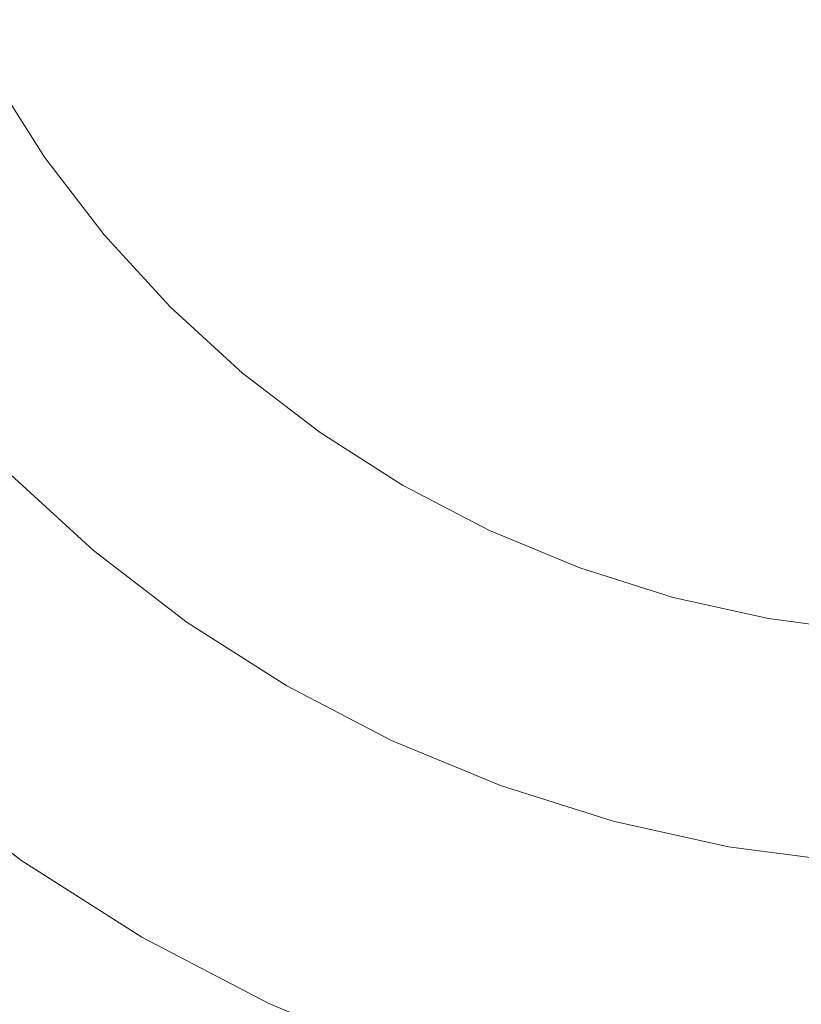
# Model space of a CAD drawing. Header units: millimetres. Extents: x -148 to 148, y -92 to 92.
# Tile 27 of 49: x 81.96 to 88.62, y -76.7 to -68.31. Entities that reach past the tile are written whole.
import ezdxf

# ---------------------------------------------------------------- set-up
doc = ezdxf.new("R2010")
doc.units = ezdxf.units.MM
doc.header["$LTSCALE"] = 25.4
doc.layers.add('Lighting-Moving Light', color=7, linetype='Continuous', lineweight=5, true_color=0x000000)

# ---------------------------------------------------------------- blocks, each defined once
blk = doc.blocks.new('Group-1')
at = {"layer": 'Lighting-Moving Light', "color": 7, "linetype": 'Continuous', "lineweight": 5, "transparency": 33554687}
for points in [[(-1905.5888, -1205.8457, -16.5), (-2119.6582, -1205.8457, -16.5), (-2119.6582, -1379.9151, -16.5), (-1905.5888, -1379.9151, -16.5)], [(-2116.1232, -1209.3804, -108.4657), (-1909.1238, -1209.3804, -108.4657), (-1909.1238, -1376.3804, -108.4657), (-2116.1232, -1376.3804, -108.4657)]]:
    blk.add_3dface(points, dxfattribs=at)
for points, invisible_edges in [([(-1935.3118, -1362.797, -16.4653), (-1935.7792, -1361.6686, -16.4653), (-1936.1465, -1360.5038, -16.4653), (-1922.6235, -1356.8804, -16.4653)], 12), ([(-1934.0916, -1364.9104, -16.4653), (-1934.7478, -1363.8804, -16.4653), (-1935.3118, -1362.797, -16.4653), (-1922.6235, -1356.8804, -16.4653)], 12), ([(-1932.523, -1366.7799, -16.4653), (-1933.3481, -1365.8794, -16.4653), (-1934.0916, -1364.9104, -16.4653), (-1922.6235, -1356.8804, -16.4653)], 12), ([(-1930.6536, -1368.3485, -16.4653), (-1931.6225, -1367.605, -16.4653), (-1932.523, -1366.7799, -16.4653), (-1922.6235, -1356.8804, -16.4653)], 12), ([(-1931.2839, -1360.9188, 0.0347), (-1930.899, -1361.6582, 0.0347), (-1930.4511, -1362.3613, 0.0347), (-1922.6235, -1356.8804, 0.0347)], 12), ([(-1928.5401, -1369.5687, -16.4653), (-1929.6235, -1369.0047, -16.4653), (-1930.6536, -1368.3485, -16.4653), (-1922.6235, -1356.8804, -16.4653)], 12), ([(-1930.4511, -1362.3613, 0.0347), (-1929.9436, -1363.0227, 0.0347), (-1929.3804, -1363.6373, 0.0347), (-1922.6235, -1356.8804, 0.0347)], 12), ([(-1929.3804, -1363.6373, 0.0347), (-1928.7658, -1364.2005, 0.0347), (-1928.1044, -1364.708, 0.0347), (-1922.6235, -1356.8804, 0.0347)], 12), ([(-1926.247, -1370.4033, -16.4653), (-1927.4118, -1370.0361, -16.4653), (-1928.5401, -1369.5687, -16.4653), (-1922.6235, -1356.8804, -16.4653)], 12), ([(-1928.1044, -1364.708, 0.0347), (-1927.4014, -1365.1559, 0.0347), (-1926.6619, -1365.5408, 0.0347), (-1922.6235, -1356.8804, 0.0347)], 12), ([(-1926.6619, -1365.5408, 0.0347), (-1925.8917, -1365.8598, 0.0347), (-1925.0967, -1366.1105, 0.0347), (-1922.6235, -1356.8804, 0.0347)], 12), ([(-1923.8437, -1370.8271, -16.4653), (-1925.0546, -1370.6677, -16.4653), (-1926.247, -1370.4033, -16.4653), (-1922.6235, -1356.8804, -16.4653)], 12), ([(-1925.0967, -1366.1105, 0.0347), (-1924.2828, -1366.2909, 0.0347), (-1923.4563, -1366.3997, 0.0347), (-1922.6235, -1356.8804, 0.0347)], 12), ([(-1930.4511, -1362.3613, 0.0347), (-1930.899, -1361.6582, 0.0347), (-1931.0421, -1361.7408, 0.0278), (-1930.5864, -1362.4561, 0.0278)], 14), ([(-1930.5864, -1362.4561, 0.0278), (-1931.0421, -1361.7408, 0.0278), (-1931.1841, -1361.8229, 0.0074), (-1930.7208, -1362.5502, 0.0074)], 15), ([(-1929.9436, -1363.0227, 0.0347), (-1930.4511, -1362.3613, 0.0347), (-1930.5864, -1362.4561, 0.0278), (-1930.0702, -1363.1289, 0.0278)], 14), ([(-1930.0702, -1363.1289, 0.0278), (-1930.5864, -1362.4561, 0.0278), (-1930.7208, -1362.5502, 0.0074), (-1930.1958, -1363.2343, 0.0074)], 15), ([(-1930.1958, -1363.2343, 0.0074), (-1930.7208, -1362.5502, 0.0074), (-1930.8533, -1362.643, -0.0265), (-1930.3198, -1363.3383, -0.0265)], 15), ([(-1930.3198, -1363.3383, -0.0265), (-1930.8533, -1362.643, -0.0265), (-1930.9831, -1362.7338, -0.0737), (-1930.4412, -1363.4402, -0.0737)], 15), ([(-1930.4412, -1363.4402, -0.0737), (-1930.9831, -1362.7338, -0.0737), (-1931.1093, -1362.8222, -0.1338), (-1930.5591, -1363.5392, -0.1338)], 15), ([(-1930.5591, -1363.5392, -0.1338), (-1931.1093, -1362.8222, -0.1338), (-1931.2309, -1362.9074, -0.2064), (-1930.6729, -1363.6346, -0.2064)], 15), ([(-1929.3804, -1363.6373, 0.0347), (-1929.9436, -1363.0227, 0.0347), (-1930.0702, -1363.1289, 0.0278), (-1929.4972, -1363.7541, 0.0278)], 14), ([(-1929.4972, -1363.7541, 0.0278), (-1930.0702, -1363.1289, 0.0278), (-1930.1958, -1363.2343, 0.0074), (-1929.6132, -1363.8701, 0.0074)], 15), ([(-1929.6132, -1363.8701, 0.0074), (-1930.1958, -1363.2343, 0.0074), (-1930.3198, -1363.3383, -0.0265), (-1929.7276, -1363.9845, -0.0265)], 15), ([(-1929.7276, -1363.9845, -0.0265), (-1930.3198, -1363.3383, -0.0265), (-1930.4412, -1363.4402, -0.0737), (-1929.8397, -1364.0965, -0.0737)], 15), ([(-1929.8397, -1364.0965, -0.0737), (-1930.4412, -1363.4402, -0.0737), (-1930.5591, -1363.5392, -0.1338), (-1929.9486, -1364.2055, -0.1338)], 15), ([(-1929.9486, -1364.2055, -0.1338), (-1930.5591, -1363.5392, -0.1338), (-1930.6729, -1363.6346, -0.2064), (-1930.0536, -1364.3105, -0.2064)], 15), ([(-1930.0536, -1364.3105, -0.2064), (-1930.6729, -1363.6346, -0.2064), (-1930.7817, -1363.7259, -0.2911), (-1930.154, -1364.4109, -0.2911)], 15), ([(-1928.7658, -1364.2005, 0.0347), (-1929.3804, -1363.6373, 0.0347), (-1929.4972, -1363.7541, 0.0278), (-1928.872, -1364.327, 0.0278)], 14), ([(-1930.154, -1364.4109, -0.2911), (-1930.7817, -1363.7259, -0.2911), (-1930.8848, -1363.8124, -0.3872), (-1930.2492, -1364.506, -0.3872)], 15), ([(-1930.2492, -1364.506, -0.3872), (-1930.8848, -1363.8124, -0.3872), (-1930.9814, -1363.8935, -0.494), (-1930.3384, -1364.5952, -0.494)], 15), ([(-1928.872, -1364.327, 0.0278), (-1929.4972, -1363.7541, 0.0278), (-1929.6132, -1363.8701, 0.0074), (-1928.9774, -1364.4527, 0.0074)], 15), ([(-1930.3384, -1364.5952, -0.494), (-1930.9814, -1363.8935, -0.494), (-1931.0709, -1363.9686, -0.6109), (-1930.421, -1364.6779, -0.6109)], 15), ([(-1928.9774, -1364.4527, 0.0074), (-1929.6132, -1363.8701, 0.0074), (-1929.7276, -1363.9845, -0.0265), (-1929.0814, -1364.5766, -0.0265)], 15), ([(-1930.421, -1364.6779, -0.6109), (-1931.0709, -1363.9686, -0.6109), (-1931.1528, -1364.0373, -0.7371), (-1930.4965, -1364.7534, -0.7371)], 15), ([(-1929.0814, -1364.5766, -0.0265), (-1929.7276, -1363.9845, -0.0265), (-1929.8397, -1364.0965, -0.0737), (-1929.1833, -1364.698, -0.0737)], 15), ([(-1930.4965, -1364.7534, -0.7371), (-1931.1528, -1364.0373, -0.7371), (-1931.2263, -1364.099, -0.8717), (-1930.5645, -1364.8213, -0.8717)], 15), ([(-1930.6243, -1364.8812, -1.0137), (-1931.2912, -1364.1534, -1.0137), (-1931.3468, -1364.2001, -1.1622), (-1930.6756, -1364.9325, -1.1622)], 15), ([(-1930.5645, -1364.8213, -0.8717), (-1931.2263, -1364.099, -0.8717), (-1931.2912, -1364.1534, -1.0137), (-1930.6243, -1364.8812, -1.0137)], 15), ([(-1929.1833, -1364.698, -0.0737), (-1929.8397, -1364.0965, -0.0737), (-1929.9486, -1364.2055, -0.1338), (-1929.2823, -1364.816, -0.1338)], 15), ([(-1929.2823, -1364.816, -0.1338), (-1929.9486, -1364.2055, -0.1338), (-1930.0536, -1364.3105, -0.2064), (-1929.3777, -1364.9298, -0.2064)], 15), ([(-1928.1044, -1364.708, 0.0347), (-1928.7658, -1364.2005, 0.0347), (-1928.872, -1364.327, 0.0278), (-1928.1992, -1364.8433, 0.0278)], 14), ([(-1929.3777, -1364.9298, -0.2064), (-1930.0536, -1364.3105, -0.2064), (-1930.154, -1364.4109, -0.2911), (-1929.469, -1365.0386, -0.2911)], 15), ([(-1928.1992, -1364.8433, 0.0278), (-1928.872, -1364.327, 0.0278), (-1928.9774, -1364.4527, 0.0074), (-1928.2933, -1364.9777, 0.0074)], 15), ([(-1929.469, -1365.0386, -0.2911), (-1930.154, -1364.4109, -0.2911), (-1930.2492, -1364.506, -0.3872), (-1929.5555, -1365.1416, -0.3872)], 15), ([(-1928.2933, -1364.9777, 0.0074), (-1928.9774, -1364.4527, 0.0074), (-1929.0814, -1364.5766, -0.0265), (-1928.3861, -1365.1102, -0.0265)], 15), ([(-1929.5555, -1365.1416, -0.3872), (-1930.2492, -1364.506, -0.3872), (-1930.3384, -1364.5952, -0.494), (-1929.6366, -1365.2383, -0.494)], 15), ([(-1929.6366, -1365.2383, -0.494), (-1930.3384, -1364.5952, -0.494), (-1930.421, -1364.6779, -0.6109), (-1929.7117, -1365.3278, -0.6109)], 15), ([(-1928.3861, -1365.1102, -0.0265), (-1929.0814, -1364.5766, -0.0265), (-1929.1833, -1364.698, -0.0737), (-1928.477, -1365.24, -0.0737)], 15), ([(-1929.7117, -1365.3278, -0.6109), (-1930.421, -1364.6779, -0.6109), (-1930.4965, -1364.7534, -0.7371), (-1929.7804, -1365.4096, -0.7371)], 15), ([(-1928.477, -1365.24, -0.0737), (-1929.1833, -1364.698, -0.0737), (-1929.2823, -1364.816, -0.1338), (-1928.5653, -1365.3662, -0.1338)], 15), ([(-1927.4014, -1365.1559, 0.0347), (-1928.1044, -1364.708, 0.0347), (-1928.1992, -1364.8433, 0.0278), (-1927.484, -1365.2989, 0.0278)], 14), ([(-1929.8421, -1365.4832, -0.8717), (-1930.5645, -1364.8213, -0.8717), (-1930.6243, -1364.8812, -1.0137), (-1929.8965, -1365.548, -1.0137)], 15), ([(-1929.7804, -1365.4096, -0.7371), (-1930.4965, -1364.7534, -0.7371), (-1930.5645, -1364.8213, -0.8717), (-1929.8421, -1365.4832, -0.8717)], 15), ([(-1928.5653, -1365.3662, -0.1338), (-1929.2823, -1364.816, -0.1338), (-1929.3777, -1364.9298, -0.2064), (-1928.6505, -1365.4878, -0.2064)], 15), ([(-1929.8965, -1365.548, -1.0137), (-1930.6243, -1364.8812, -1.0137), (-1930.6756, -1364.9325, -1.1622), (-1929.9432, -1365.6036, -1.1622)], 15), ([(-1927.484, -1365.2989, 0.0278), (-1928.1992, -1364.8433, 0.0278), (-1928.2933, -1364.9777, 0.0074), (-1927.566, -1365.441, 0.0074)], 15), ([(-1929.9818, -1365.6496, -1.3163), (-1930.7181, -1364.975, -1.3163), (-1930.7514, -1365.0083, -1.4747), (-1930.0121, -1365.6858, -1.4747)], 15), ([(-1929.9432, -1365.6036, -1.1622), (-1930.6756, -1364.9325, -1.1622), (-1930.7181, -1364.975, -1.3163), (-1929.9818, -1365.6496, -1.3163)], 15), ([(-1928.6505, -1365.4878, -0.2064), (-1929.3777, -1364.9298, -0.2064), (-1929.469, -1365.0386, -0.2911), (-1928.732, -1365.6041, -0.2911)], 15), ([(-1927.566, -1365.441, 0.0074), (-1928.2933, -1364.9777, 0.0074), (-1928.3861, -1365.1102, -0.0265), (-1927.6469, -1365.5811, -0.0265)], 15), ([(-1932.523, -1366.7799, -16.4653), (-1931.6225, -1367.605, -16.4653), (-1930.0339, -1365.7117, -1.6365), (-1930.7754, -1365.0323, -1.6365)], 10), ([(-1930.0121, -1365.6858, -1.4747), (-1930.7514, -1365.0083, -1.4747), (-1930.7754, -1365.0323, -1.6365), (-1930.0339, -1365.7117, -1.6365)], 11), ([(-1928.732, -1365.6041, -0.2911), (-1929.469, -1365.0386, -0.2911), (-1929.5555, -1365.1416, -0.3872), (-1928.8091, -1365.7144, -0.3872)], 15), ([(-1928.8091, -1365.7144, -0.3872), (-1929.5555, -1365.1416, -0.3872), (-1929.6366, -1365.2383, -0.494), (-1928.8815, -1365.8177, -0.494)], 15), ([(-1927.6469, -1365.5811, -0.0265), (-1928.3861, -1365.1102, -0.0265), (-1928.477, -1365.24, -0.0737), (-1927.7261, -1365.7184, -0.0737)], 15), ([(-1926.6619, -1365.5408, 0.0347), (-1927.4014, -1365.1559, 0.0347), (-1927.484, -1365.2989, 0.0278), (-1926.7317, -1365.6905, 0.0278)], 14), ([(-1928.8815, -1365.8177, -0.494), (-1929.6366, -1365.2383, -0.494), (-1929.7117, -1365.3278, -0.6109), (-1928.9485, -1365.9134, -0.6109)], 15), ([(-1927.7261, -1365.7184, -0.0737), (-1928.477, -1365.24, -0.0737), (-1928.5653, -1365.3662, -0.1338), (-1927.8031, -1365.8517, -0.1338)], 15), ([(-1926.7317, -1365.6905, 0.0278), (-1927.484, -1365.2989, 0.0278), (-1927.566, -1365.441, 0.0074), (-1926.8011, -1365.8392, 0.0074)], 15), ([(-1929.0098, -1366.0009, -0.7371), (-1929.7804, -1365.4096, -0.7371), (-1929.8421, -1365.4832, -0.8717), (-1929.0649, -1366.0796, -0.8717)], 15), ([(-1928.9485, -1365.9134, -0.6109), (-1929.7117, -1365.3278, -0.6109), (-1929.7804, -1365.4096, -0.7371), (-1929.0098, -1366.0009, -0.7371)], 15), ([(-1927.8031, -1365.8517, -0.1338), (-1928.5653, -1365.3662, -0.1338), (-1928.6505, -1365.4878, -0.2064), (-1927.8774, -1365.9803, -0.2064)], 15), ([(-1929.0649, -1366.0796, -0.8717), (-1929.8421, -1365.4832, -0.8717), (-1929.8965, -1365.548, -1.0137), (-1929.1134, -1366.1489, -1.0137)], 15), ([(-1927.8774, -1365.9803, -0.2064), (-1928.6505, -1365.4878, -0.2064), (-1928.732, -1365.6041, -0.2911), (-1927.9484, -1366.1033, -0.2911)], 15), ([(-1926.8011, -1365.8392, 0.0074), (-1927.566, -1365.441, 0.0074), (-1927.6469, -1365.5811, -0.0265), (-1926.8694, -1365.9858, -0.0265)], 15), ([(-1929.1134, -1366.1489, -1.0137), (-1929.8965, -1365.548, -1.0137), (-1929.9432, -1365.6036, -1.1622), (-1929.155, -1366.2084, -1.1622)], 15), ([(-1925.8917, -1365.8598, 0.0347), (-1926.6619, -1365.5408, 0.0347), (-1926.7317, -1365.6905, 0.0278), (-1925.9482, -1366.015, 0.0278)], 14), ([(-1929.1895, -1366.2576, -1.3163), (-1929.9818, -1365.6496, -1.3163), (-1930.0121, -1365.6858, -1.4747), (-1929.2165, -1366.2962, -1.4747)], 15), ([(-1929.155, -1366.2084, -1.1622), (-1929.9432, -1365.6036, -1.1622), (-1929.9818, -1365.6496, -1.3163), (-1929.1895, -1366.2576, -1.3163)], 15), ([(-1927.9484, -1366.1033, -0.2911), (-1928.732, -1365.6041, -0.2911), (-1928.8091, -1365.7144, -0.3872), (-1928.0156, -1366.2199, -0.3872)], 15), ([(-1926.8694, -1365.9858, -0.0265), (-1927.6469, -1365.5811, -0.0265), (-1927.7261, -1365.7184, -0.0737), (-1926.9364, -1366.1294, -0.0737)], 15), ([(-1931.6225, -1367.605, -16.4653), (-1930.6536, -1368.3485, -16.4653), (-1929.236, -1366.324, -1.6365), (-1930.0339, -1365.7117, -1.6365)], 10), ([(-1929.2165, -1366.2962, -1.4747), (-1930.0121, -1365.6858, -1.4747), (-1930.0339, -1365.7117, -1.6365), (-1929.236, -1366.324, -1.6365)], 11), ([(-1928.0156, -1366.2199, -0.3872), (-1928.8091, -1365.7144, -0.3872), (-1928.8815, -1365.8177, -0.494), (-1928.0787, -1366.3291, -0.494)], 15), ([(-1926.9364, -1366.1294, -0.0737), (-1927.7261, -1365.7184, -0.0737), (-1927.8031, -1365.8517, -0.1338), (-1927.0015, -1366.269, -0.1338)], 15), ([(-1925.9482, -1366.015, 0.0278), (-1926.7317, -1365.6905, 0.0278), (-1926.8011, -1365.8392, 0.0074), (-1926.0044, -1366.1692, 0.0074)], 15), ([(-1928.0787, -1366.3291, -0.494), (-1928.8815, -1365.8177, -0.494), (-1928.9485, -1365.9134, -0.6109), (-1928.1372, -1366.4303, -0.6109)], 15), ([(-1928.1372, -1366.4303, -0.6109), (-1928.9485, -1365.9134, -0.6109), (-1929.0098, -1366.0009, -0.7371), (-1928.1906, -1366.5228, -0.7371)], 15), ([(-1927.0015, -1366.269, -0.1338), (-1927.8031, -1365.8517, -0.1338), (-1927.8774, -1365.9803, -0.2064), (-1927.0643, -1366.4036, -0.2064)], 15), ([(-1926.0044, -1366.1692, 0.0074), (-1926.8011, -1365.8392, 0.0074), (-1926.8694, -1365.9858, -0.0265), (-1926.0597, -1366.3212, -0.0265)], 15), ([(-1925.0967, -1366.1105, 0.0347), (-1925.8917, -1365.8598, 0.0347), (-1925.9482, -1366.015, 0.0278), (-1925.1395, -1366.2701, 0.0278)], 14), ([(-1927.0643, -1366.4036, -0.2064), (-1927.8774, -1365.9803, -0.2064), (-1927.9484, -1366.1033, -0.2911), (-1927.1243, -1366.5323, -0.2911)], 15), ([(-1926.0597, -1366.3212, -0.0265), (-1926.8694, -1365.9858, -0.0265), (-1926.9364, -1366.1294, -0.0737), (-1926.1139, -1366.4701, -0.0737)], 15), ([(-1928.2386, -1366.606, -0.8717), (-1929.0649, -1366.0796, -0.8717), (-1929.1134, -1366.1489, -1.0137), (-1928.2809, -1366.6793, -1.0137)], 15), ([(-1928.1906, -1366.5228, -0.7371), (-1929.0098, -1366.0009, -0.7371), (-1929.0649, -1366.0796, -0.8717), (-1928.2386, -1366.606, -0.8717)], 15), ([(-1925.1395, -1366.2701, 0.0278), (-1925.9482, -1366.015, 0.0278), (-1926.0044, -1366.1692, 0.0074), (-1925.1819, -1366.4285, 0.0074)], 15), ([(-1928.2809, -1366.6793, -1.0137), (-1929.1134, -1366.1489, -1.0137), (-1929.155, -1366.2084, -1.1622), (-1928.3172, -1366.7422, -1.1622)], 15), ([(-1927.1243, -1366.5323, -0.2911), (-1927.9484, -1366.1033, -0.2911), (-1928.0156, -1366.2199, -0.3872), (-1927.1811, -1366.6543, -0.3872)], 15), ([(-1926.1139, -1366.4701, -0.0737), (-1926.9364, -1366.1294, -0.0737), (-1927.0015, -1366.269, -0.1338), (-1926.1666, -1366.6149, -0.1338)], 15), ([(-1924.2828, -1366.2909, 0.0347), (-1925.0967, -1366.1105, 0.0347), (-1925.1395, -1366.2701, 0.0278), (-1924.3115, -1366.4536, 0.0278)], 14), ([(-1928.3172, -1366.7422, -1.1622), (-1929.155, -1366.2084, -1.1622), (-1929.1895, -1366.2576, -1.3163), (-1928.3472, -1366.7942, -1.3163)], 15), ([(-1927.1811, -1366.6543, -0.3872), (-1928.0156, -1366.2199, -0.3872), (-1928.0787, -1366.3291, -0.494), (-1927.2344, -1366.7686, -0.494)], 15), ([(-1925.1819, -1366.4285, 0.0074), (-1926.0044, -1366.1692, 0.0074), (-1926.0597, -1366.3212, -0.0265), (-1925.2238, -1366.5848, -0.0265)], 15), ([(-1930.6536, -1368.3485, -16.4653), (-1929.6235, -1369.0047, -16.4653), (-1928.3878, -1366.8644, -1.6365), (-1929.236, -1366.324, -1.6365)], 10), ([(-1928.3708, -1366.835, -1.4747), (-1929.2165, -1366.2962, -1.4747), (-1929.236, -1366.324, -1.6365), (-1928.3878, -1366.8644, -1.6365)], 11), ([(-1928.3472, -1366.7942, -1.3163), (-1929.1895, -1366.2576, -1.3163), (-1929.2165, -1366.2962, -1.4747), (-1928.3708, -1366.835, -1.4747)], 15), ([(-1927.2344, -1366.7686, -0.494), (-1928.0787, -1366.3291, -0.494), (-1928.1372, -1366.4303, -0.6109), (-1927.2838, -1366.8745, -0.6109)], 15), ([(-1926.1666, -1366.6149, -0.1338), (-1927.0015, -1366.269, -0.1338), (-1927.0643, -1366.4036, -0.2064), (-1926.2174, -1366.7544, -0.2064)], 15), ([(-1925.2238, -1366.5848, -0.0265), (-1926.0597, -1366.3212, -0.0265), (-1926.1139, -1366.4701, -0.0737), (-1925.2648, -1366.7379, -0.0737)], 15), ([(-1924.3115, -1366.4536, 0.0278), (-1925.1395, -1366.2701, 0.0278), (-1925.1819, -1366.4285, 0.0074), (-1924.34, -1366.6152, 0.0074)], 15), ([(-1923.4563, -1366.3997, 0.0347), (-1924.2828, -1366.2909, 0.0347), (-1924.3115, -1366.4536, 0.0278), (-1923.4707, -1366.5643, 0.0278)], 14), ([(-1926.2174, -1366.7544, -0.2064), (-1927.0643, -1366.4036, -0.2064), (-1927.1243, -1366.5323, -0.2911), (-1926.2659, -1366.8879, -0.2911)], 15), ([(-1927.2838, -1366.8745, -0.6109), (-1928.1372, -1366.4303, -0.6109), (-1928.1906, -1366.5228, -0.7371), (-1927.329, -1366.9714, -0.7371)], 15), ([(-1925.2648, -1366.7379, -0.0737), (-1926.1139, -1366.4701, -0.0737), (-1926.1666, -1366.6149, -0.1338), (-1925.3047, -1366.8866, -0.1338)], 15), ([(-1924.34, -1366.6152, 0.0074), (-1925.1819, -1366.4285, 0.0074), (-1925.2238, -1366.5848, -0.0265), (-1924.3681, -1366.7745, -0.0265)], 15), ([(-1923.4707, -1366.5643, 0.0278), (-1924.3115, -1366.4536, 0.0278), (-1924.34, -1366.6152, 0.0074), (-1923.485, -1366.7277, 0.0074)], 15), ([(-1927.329, -1366.9714, -0.7371), (-1928.1906, -1366.5228, -0.7371), (-1928.2386, -1366.606, -0.8717), (-1927.3696, -1367.0584, -0.8717)], 15), ([(-1926.2659, -1366.8879, -0.2911), (-1927.1243, -1366.5323, -0.2911), (-1927.1811, -1366.6543, -0.3872), (-1926.3119, -1367.0143, -0.3872)], 15), ([(-1924.3681, -1366.7745, -0.0265), (-1925.2238, -1366.5848, -0.0265), (-1925.2648, -1366.7379, -0.0737), (-1924.3956, -1366.9306, -0.0737)], 15), ([(-1927.3696, -1367.0584, -0.8717), (-1928.2386, -1366.606, -0.8717), (-1928.2809, -1366.6793, -1.0137), (-1927.4053, -1367.1351, -1.0137)], 15), ([(-1926.3119, -1367.0143, -0.3872), (-1927.1811, -1366.6543, -0.3872), (-1927.2344, -1366.7686, -0.494), (-1926.3551, -1367.1328, -0.494)], 15), ([(-1925.3047, -1366.8866, -0.1338), (-1926.1666, -1366.6149, -0.1338), (-1926.2174, -1366.7544, -0.2064), (-1925.3431, -1367.0301, -0.2064)], 15), ([(-1923.485, -1366.7277, 0.0074), (-1924.34, -1366.6152, 0.0074), (-1924.3681, -1366.7745, -0.0265), (-1923.4991, -1366.8889, -0.0265)], 15), ([(-1927.436, -1367.2009, -1.1622), (-1928.3172, -1366.7422, -1.1622), (-1928.3472, -1366.7942, -1.3163), (-1927.4614, -1367.2553, -1.3163)], 15), ([(-1927.4053, -1367.1351, -1.0137), (-1928.2809, -1366.6793, -1.0137), (-1928.3172, -1366.7422, -1.1622), (-1927.436, -1367.2009, -1.1622)], 15), ([(-1924.3956, -1366.9306, -0.0737), (-1925.2648, -1366.7379, -0.0737), (-1925.3047, -1366.8866, -0.1338), (-1924.4224, -1367.0822, -0.1338)], 15), ([(-1927.4813, -1367.298, -1.4747), (-1928.3708, -1366.835, -1.4747), (-1928.3878, -1366.8644, -1.6365), (-1927.4957, -1367.3288, -1.6365)], 11), ([(-1927.4614, -1367.2553, -1.3163), (-1928.3472, -1366.7942, -1.3163), (-1928.3708, -1366.835, -1.4747), (-1927.4813, -1367.298, -1.4747)], 15), ([(-1926.3551, -1367.1328, -0.494), (-1927.2344, -1366.7686, -0.494), (-1927.2838, -1366.8745, -0.6109), (-1926.3951, -1367.2427, -0.6109)], 15), ([(-1925.3431, -1367.0301, -0.2064), (-1926.2174, -1366.7544, -0.2064), (-1926.2659, -1366.8879, -0.2911), (-1925.3799, -1367.1673, -0.2911)], 15), ([(-1923.4991, -1366.8889, -0.0265), (-1924.3681, -1366.7745, -0.0265), (-1924.3956, -1366.9306, -0.0737), (-1923.5129, -1367.0468, -0.0737)], 15), ([(-1929.6235, -1369.0047, -16.4653), (-1928.5401, -1369.5687, -16.4653), (-1927.4957, -1367.3288, -1.6365), (-1928.3878, -1366.8644, -1.6365)], 10), ([(-1926.3951, -1367.2427, -0.6109), (-1927.2838, -1366.8745, -0.6109), (-1927.329, -1366.9714, -0.7371), (-1926.4316, -1367.3431, -0.7371)], 15), ([(-1925.3799, -1367.1673, -0.2911), (-1926.2659, -1366.8879, -0.2911), (-1926.3119, -1367.0143, -0.3872), (-1925.4147, -1367.2972, -0.3872)], 15), ([(-1924.4224, -1367.0822, -0.1338), (-1925.3047, -1366.8866, -0.1338), (-1925.3431, -1367.0301, -0.2064), (-1924.4481, -1367.2285, -0.2064)], 15), ([(-1926.4316, -1367.3431, -0.7371), (-1927.329, -1366.9714, -0.7371), (-1927.3696, -1367.0584, -0.8717), (-1926.4645, -1367.4333, -0.8717)], 15), ([(-1923.5129, -1367.0468, -0.0737), (-1924.3956, -1366.9306, -0.0737), (-1924.4224, -1367.0822, -0.1338), (-1923.5264, -1367.2002, -0.1338)], 15), ([(-1926.4645, -1367.4333, -0.8717), (-1927.3696, -1367.0584, -0.8717), (-1927.4053, -1367.1351, -1.0137), (-1926.4934, -1367.5128, -1.0137)], 15), ([(-1925.4147, -1367.2972, -0.3872), (-1926.3119, -1367.0143, -0.3872), (-1926.3551, -1367.1328, -0.494), (-1925.4473, -1367.4191, -0.494)], 15), ([(-1924.4481, -1367.2285, -0.2064), (-1925.3431, -1367.0301, -0.2064), (-1925.3799, -1367.1673, -0.2911), (-1924.4728, -1367.3683, -0.2911)], 15), ([(-1923.5264, -1367.2002, -0.1338), (-1924.4224, -1367.0822, -0.1338), (-1924.4481, -1367.2285, -0.2064), (-1923.5393, -1367.3481, -0.2064)], 15), ([(-1926.4934, -1367.5128, -1.0137), (-1927.4053, -1367.1351, -1.0137), (-1927.436, -1367.2009, -1.1622), (-1926.5182, -1367.581, -1.1622)], 15), ([(-1925.4473, -1367.4191, -0.494), (-1926.3551, -1367.1328, -0.494), (-1926.3951, -1367.2427, -0.6109), (-1925.4776, -1367.532, -0.6109)], 15), ([(-1924.4728, -1367.3683, -0.2911), (-1925.3799, -1367.1673, -0.2911), (-1925.4147, -1367.2972, -0.3872), (-1924.4962, -1367.5008, -0.3872)], 15), ([(-1926.5388, -1367.6375, -1.3163), (-1927.4614, -1367.2553, -1.3163), (-1927.4813, -1367.298, -1.4747), (-1926.5549, -1367.6818, -1.4747)], 15), ([(-1926.5182, -1367.581, -1.1622), (-1927.436, -1367.2009, -1.1622), (-1927.4614, -1367.2553, -1.3163), (-1926.5388, -1367.6375, -1.3163)], 15), ([(-1925.4776, -1367.532, -0.6109), (-1926.3951, -1367.2427, -0.6109), (-1926.4316, -1367.3431, -0.7371), (-1925.5052, -1367.6352, -0.7371)], 15), ([(-1923.5393, -1367.3481, -0.2064), (-1924.4481, -1367.2285, -0.2064), (-1924.4728, -1367.3683, -0.2911), (-1923.5517, -1367.4896, -0.2911)], 15), ([(-1928.5401, -1369.5687, -16.4653), (-1927.4118, -1370.0361, -16.4653), (-1926.5665, -1367.7136, -1.6365), (-1927.4957, -1367.3288, -1.6365)], 10), ([(-1926.5549, -1367.6818, -1.4747), (-1927.4813, -1367.298, -1.4747), (-1927.4957, -1367.3288, -1.6365), (-1926.5665, -1367.7136, -1.6365)], 11), ([(-1924.4962, -1367.5008, -0.3872), (-1925.4147, -1367.2972, -0.3872), (-1925.4473, -1367.4191, -0.494), (-1924.5181, -1367.6251, -0.494)], 15), ([(-1925.5052, -1367.6352, -0.7371), (-1926.4316, -1367.3431, -0.7371), (-1926.4645, -1367.4333, -0.8717), (-1925.5301, -1367.7279, -0.8717)], 15), ([(-1924.5181, -1367.6251, -0.494), (-1925.4473, -1367.4191, -0.494), (-1925.4776, -1367.532, -0.6109), (-1924.5384, -1367.7402, -0.6109)], 15), ([(-1923.5517, -1367.4896, -0.2911), (-1924.4728, -1367.3683, -0.2911), (-1924.4962, -1367.5008, -0.3872), (-1923.5634, -1367.6236, -0.3872)], 15), ([(-1925.5301, -1367.7279, -0.8717), (-1926.4645, -1367.4333, -0.8717), (-1926.4934, -1367.5128, -1.0137), (-1925.552, -1367.8097, -1.0137)], 15), ([(-1923.5634, -1367.6236, -0.3872), (-1924.4962, -1367.5008, -0.3872), (-1924.5181, -1367.6251, -0.494), (-1923.5744, -1367.7493, -0.494)], 15), ([(-1925.5708, -1367.8798, -1.1622), (-1926.5182, -1367.581, -1.1622), (-1926.5388, -1367.6375, -1.3163), (-1925.5863, -1367.9378, -1.3163)], 15), ([(-1925.552, -1367.8097, -1.0137), (-1926.4934, -1367.5128, -1.0137), (-1926.5182, -1367.581, -1.1622), (-1925.5708, -1367.8798, -1.1622)], 15), ([(-1924.5384, -1367.7402, -0.6109), (-1925.4776, -1367.532, -0.6109), (-1925.5052, -1367.6352, -0.7371), (-1924.5569, -1367.8454, -0.7371)], 15), ([(-1925.5863, -1367.9378, -1.3163), (-1926.5388, -1367.6375, -1.3163), (-1926.5549, -1367.6818, -1.4747), (-1925.5985, -1367.9833, -1.4747)], 15), ([(-1924.5569, -1367.8454, -0.7371), (-1925.5052, -1367.6352, -0.7371), (-1925.5301, -1367.7279, -0.8717), (-1924.5736, -1367.94, -0.8717)], 15), ([(-1923.5744, -1367.7493, -0.494), (-1924.5181, -1367.6251, -0.494), (-1924.5384, -1367.7402, -0.6109), (-1923.5846, -1367.8657, -0.6109)], 15), ([(-1927.4118, -1370.0361, -16.4653), (-1926.247, -1370.4033, -16.4653), (-1925.6073, -1368.0161, -1.6365), (-1926.5665, -1367.7136, -1.6365)], 10), ([(-1925.5985, -1367.9833, -1.4747), (-1926.5549, -1367.6818, -1.4747), (-1926.5665, -1367.7136, -1.6365), (-1925.6073, -1368.0161, -1.6365)], 11), ([(-1924.5736, -1367.94, -0.8717), (-1925.5301, -1367.7279, -0.8717), (-1925.552, -1367.8097, -1.0137), (-1924.5883, -1368.0233, -1.0137)], 15), ([(-1923.5846, -1367.8657, -0.6109), (-1924.5384, -1367.7402, -0.6109), (-1924.5569, -1367.8454, -0.7371), (-1923.5939, -1367.9722, -0.7371)], 15), ([(-1924.5883, -1368.0233, -1.0137), (-1925.552, -1367.8097, -1.0137), (-1925.5708, -1367.8798, -1.1622), (-1924.6009, -1368.0948, -1.1622)], 15), ([(-1924.6009, -1368.0948, -1.1622), (-1925.5708, -1367.8798, -1.1622), (-1925.5863, -1367.9378, -1.3163), (-1924.6113, -1368.1539, -1.3163)], 15), ([(-1923.5939, -1367.9722, -0.7371), (-1924.5569, -1367.8454, -0.7371), (-1924.5736, -1367.94, -0.8717), (-1923.6023, -1368.0679, -0.8717)], 15), ([(-1924.6195, -1368.2004, -1.4747), (-1925.5985, -1367.9833, -1.4747), (-1925.6073, -1368.0161, -1.6365), (-1924.6254, -1368.2337, -1.6365)], 11), ([(-1924.6113, -1368.1539, -1.3163), (-1925.5863, -1367.9378, -1.3163), (-1925.5985, -1367.9833, -1.4747), (-1924.6195, -1368.2004, -1.4747)], 15), ([(-1923.6023, -1368.0679, -0.8717), (-1924.5736, -1367.94, -0.8717), (-1924.5883, -1368.0233, -1.0137), (-1923.6096, -1368.1521, -1.0137)], 15), ([(-1926.247, -1370.4033, -16.4653), (-1925.0546, -1370.6677, -16.4653), (-1924.6254, -1368.2337, -1.6365), (-1925.6073, -1368.0161, -1.6365)], 10), ([(-1923.6096, -1368.1521, -1.0137), (-1924.5883, -1368.0233, -1.0137), (-1924.6009, -1368.0948, -1.1622), (-1923.616, -1368.2245, -1.1622)], 15), ([(-1923.6212, -1368.2843, -1.3163), (-1924.6113, -1368.1539, -1.3163), (-1924.6195, -1368.2004, -1.4747), (-1923.6253, -1368.3313, -1.4747)], 15), ([(-1923.616, -1368.2245, -1.1622), (-1924.6009, -1368.0948, -1.1622), (-1924.6113, -1368.1539, -1.3163), (-1923.6212, -1368.2843, -1.3163)], 15), ([(-1925.0546, -1370.6677, -16.4653), (-1923.8437, -1370.8271, -16.4653), (-1923.6283, -1368.365, -1.6365), (-1924.6254, -1368.2337, -1.6365)], 10), ([(-1923.6253, -1368.3313, -1.4747), (-1924.6195, -1368.2004, -1.4747), (-1924.6254, -1368.2337, -1.6365), (-1923.6283, -1368.365, -1.6365)], 11)]:
    blk.add_3dface(points, dxfattribs=dict(at, invisible_edges=invisible_edges))
at = {"layer": 'Lighting-Moving Light', "color": 0, "flags": 1}
for tag in ['Yoke', 'Weight', 'Weight', '3D_Symbol_Name', 'Candlepower', 'Body', 'Model_Name', 'Beam_Angle', 'Field_Angle', 'Remarks', 'Beam_Angle_2', 'Field_Angle_2', 'Num_Channels', 'Wattage', 'Frame_Size', 'Device_Type', 'FixtureID', 'Frame_Size', 'Base', 'Lens', 'Inst_Type', 'Lamp']:
    blk.add_attdef(tag, (-2481.594, 128.9298), '', height=0.18, dxfattribs=at)

msp = doc.modelspace()

# ---------------------------------------------------------------- block references
at = {"layer": 'Lighting-Moving Light', "color": 7, "transparency": 33554687}
msp.add_blockref('Group-1', (2012.6235, 1292.8804), dxfattribs=at)

doc.saveas('drawing.dxf')
